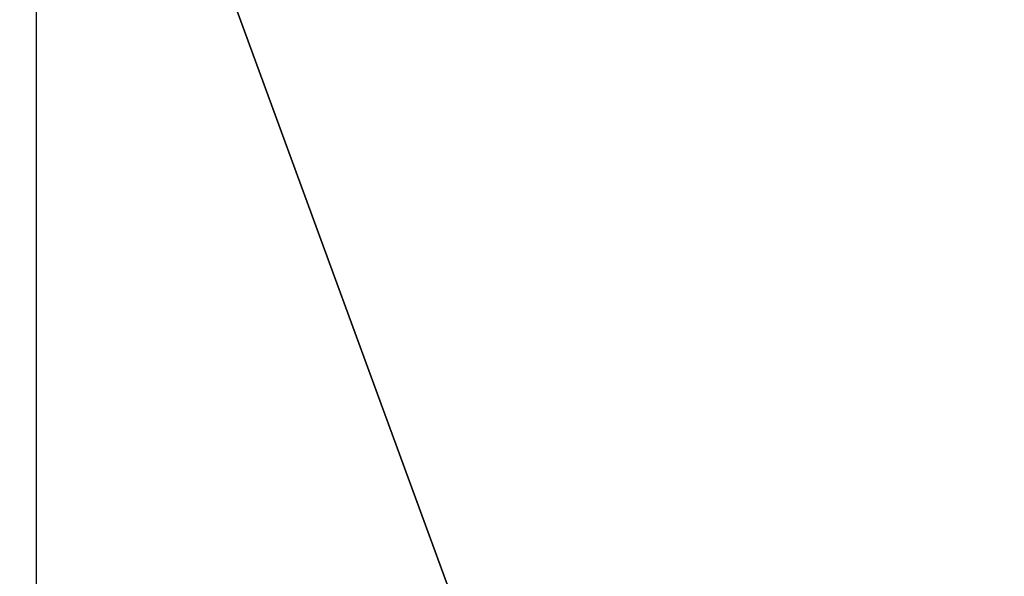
# Model space of a CAD drawing. Extents: x 0 to 80, y 0 to 80.
# Tile 146 of 256: x 8.297157 to 8.298875, y 35.420339 to 35.42131. Entities that reach past the tile are written whole.
import ezdxf

# ---------------------------------------------------------------- set-up
doc = ezdxf.new("R2010")
doc.units = 0
doc.header["$LTSCALE"] = 25.4
doc.layers.get('0').update_dxf_attribs({"color": 13, "linetype": 'CONTINUOUS'})

# ---------------------------------------------------------------- blocks, each defined once
blk = doc.blocks.new('ORBIT-I-KINKIET-20-7806-78')
at = {"color": 7}
for p, q in [((24.6938, 35.64608, 304.9788818), (24.6938, 35.7683601, 304.9788818)), ((24.6938, 35.7683601, 304.9788818), (24.7385921, 35.64608, 304.1798401)), ((24.6938, 35.7683601, 304.9788818), (24.7385921, 35.64608, 304.1798401))]:
    blk.add_line(p, q, dxfattribs=at)
mesh = blk.add_polyface(dxfattribs=at)
corners = [(25.0446873, 35.7683601, 343.570343), (24.3199768, 35.64608, 343.1353149), (25.0446873, 35.64608, 343.570343)]
mesh.append_faces([[corners[k] for k in face] for face in [(0, 1, 2)]], dxfattribs={"color": 7})
mesh = blk.add_polyface(dxfattribs=at)
corners = [(25.0446873, 35.7683601, 343.570343), (24.3199768, 35.7683601, 343.1353149), (24.3199768, 35.64608, 343.1353149)]
mesh.append_faces([[corners[k] for k in face] for face in [(0, 1, 2)]], dxfattribs={"color": 7})
mesh = blk.add_polyface(dxfattribs=at)
corners = [(24.6938, 35.7683601, 304.9788818), (24.7385921, 35.64608, 304.1798401), (24.6938, 35.64608, 304.9788818)]
mesh.append_faces([[corners[k] for k in face] for face in [(0, 1, 2)]], dxfattribs={"color": 7})
mesh = blk.add_polyface(dxfattribs=at)
corners = [(24.7385921, 35.7683601, 304.1798401), (24.7385921, 35.64608, 304.1798401), (24.6938, 35.7683601, 304.9788818)]
mesh.append_faces([[corners[k] for k in face] for face in [(0, 1, 2)]], dxfattribs={"color": 7})

msp = doc.modelspace()

# ---------------------------------------------------------------- block references
at = {"color": 0}
msp.add_blockref('ORBIT-I-KINKIET-20-7806-78', (-16.3966141, -0.3460782, -57.5), dxfattribs=at)

doc.saveas('drawing.dxf')
